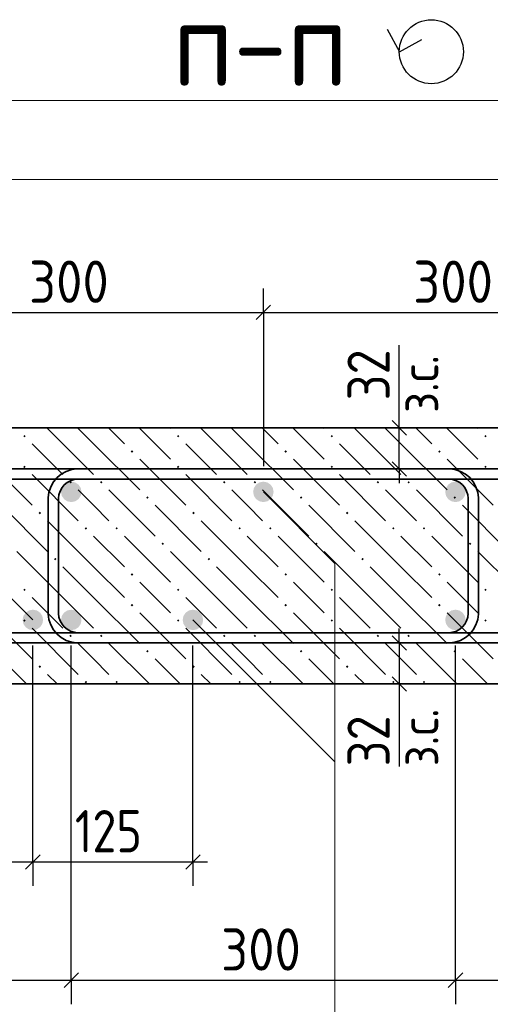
# Model space of a CAD drawing. Header units: millimetres. Extents: x 0 to 42000, y 0 to 29700.
# Tile 9 of 12: x 31081 to 33531, y 15356 to 20482. Entities that reach past the tile are written whole.
import ezdxf

# ---------------------------------------------------------------- set-up
doc = ezdxf.new("R2010")
doc.units = ezdxf.units.MM
for name, color, linetype, lineweight in [('S1 Продольная арматура', 7, 'Continuous', 35), ('Standard', 7, 'Continuous', 25), ('Выпуски ДОП Г-обр.', 52, 'Continuous', 25), ('ЖБ Пилон', 7, 'Continuous', 35), ('Заголовок чертежа', 7, 'Continuous', 25), ('Позиционная метка линия выноска', 7, 'Continuous', 13)]:
    doc.layers.add(name, color=color, linetype=linetype, lineweight=lineweight)
doc.layers.add('Размерная выноска', color=7, linetype='Continuous')
doc.layers.add('Хомут', color=7, linetype='Continuous', lineweight=25, true_color=0x6e3c1e)
doc.styles.add('ISOCPEUR', font='txt')

msp = doc.modelspace()

# ---------------------------------------------------------------- hatches: boundary and pattern name
at = {"layer": 'S1 Продольная арматура', "linetype": 'Continuous', "lineweight": 18, "transparency": 33554687}
for points in [[(31403, 18024.1), (31398.9, 18044.5), (31387.4, 18061.8), (31370.1, 18073.3), (31349.7, 18077.4), (31329.3, 18073.3), (31312, 18061.8), (31300.4, 18044.5), (31296.3, 18024.1), (31300.4, 18003.6), (31312, 17986.4), (31329.3, 17974.8), (31349.7, 17970.7), (31370.1, 17974.8), (31387.4, 17986.4), (31398.9, 18003.6)], [(31403, 18024.1), (31398.9, 18044.5), (31387.4, 18061.8), (31370.1, 18073.3), (31349.7, 18077.4), (31329.3, 18073.3), (31312, 18061.8), (31300.4, 18044.5), (31296.3, 18024.1), (31300.4, 18003.6), (31312, 17986.4), (31329.3, 17974.8), (31349.7, 17970.7), (31370.1, 17974.8), (31387.4, 17986.4), (31398.9, 18003.6)], [(33403, 18024.1), (33398.9, 18044.5), (33387.4, 18061.8), (33370.1, 18073.3), (33349.7, 18077.4), (33329.3, 18073.3), (33312, 18061.8), (33300.4, 18044.5), (33296.3, 18024.1), (33300.4, 18003.6), (33312, 17986.4), (33329.3, 17974.8), (33349.7, 17970.7), (33370.1, 17974.8), (33387.4, 17986.4), (33398.9, 18003.6)], [(33403, 18024.1), (33398.9, 18044.5), (33387.4, 18061.8), (33370.1, 18073.3), (33349.7, 18077.4), (33329.3, 18073.3), (33312, 18061.8), (33300.4, 18044.5), (33296.3, 18024.1), (33300.4, 18003.6), (33312, 17986.4), (33329.3, 17974.8), (33349.7, 17970.7), (33370.1, 17974.8), (33387.4, 17986.4), (33398.9, 18003.6)], [(31403, 17357.4), (31398.9, 17377.8), (31387.4, 17395.1), (31370.1, 17406.7), (31349.7, 17410.7), (31329.3, 17406.7), (31312, 17395.1), (31300.4, 17377.8), (31296.3, 17357.4), (31300.4, 17337), (31312, 17319.7), (31329.3, 17308.1), (31349.7, 17304.1), (31370.1, 17308.1), (31387.4, 17319.7), (31398.9, 17337)], [(31403, 17357.4), (31398.9, 17377.8), (31387.4, 17395.1), (31370.1, 17406.7), (31349.7, 17410.7), (31329.3, 17406.7), (31312, 17395.1), (31300.4, 17377.8), (31296.3, 17357.4), (31300.4, 17337), (31312, 17319.7), (31329.3, 17308.1), (31349.7, 17304.1), (31370.1, 17308.1), (31387.4, 17319.7), (31398.9, 17337)], [(33403, 17357.4), (33398.9, 17377.8), (33387.4, 17395.1), (33370.1, 17406.7), (33349.7, 17410.7), (33329.3, 17406.7), (33312, 17395.1), (33300.4, 17377.8), (33296.3, 17357.4), (33300.4, 17337), (33312, 17319.7), (33329.3, 17308.1), (33349.7, 17304.1), (33370.1, 17308.1), (33387.4, 17319.7), (33398.9, 17337)], [(33403, 17357.4), (33398.9, 17377.8), (33387.4, 17395.1), (33370.1, 17406.7), (33349.7, 17410.7), (33329.3, 17406.7), (33312, 17395.1), (33300.4, 17377.8), (33296.3, 17357.4), (33300.4, 17337), (33312, 17319.7), (33329.3, 17308.1), (33349.7, 17304.1), (33370.1, 17308.1), (33387.4, 17319.7), (33398.9, 17337)]]:
    msp.add_hatch(color=7, dxfattribs=at).paths.add_polyline_path(points)
at = {"layer": 'Выпуски ДОП Г-обр.', "linetype": 'Continuous', "lineweight": 13, "transparency": 33554687}
for points in [[(32403, 18024.1), (32398.9, 18044.5), (32387.4, 18061.8), (32370.1, 18073.3), (32349.7, 18077.4), (32329.3, 18073.3), (32312, 18061.8), (32300.4, 18044.5), (32296.3, 18024.1), (32300.4, 18003.6), (32312, 17986.4), (32329.3, 17974.8), (32349.7, 17970.7), (32370.1, 17974.8), (32387.4, 17986.4), (32398.9, 18003.6)], [(32403, 18024.1), (32398.9, 18044.5), (32387.4, 18061.8), (32370.1, 18073.3), (32349.7, 18077.4), (32329.3, 18073.3), (32312, 18061.8), (32300.4, 18044.5), (32296.3, 18024.1), (32300.4, 18003.6), (32312, 17986.4), (32329.3, 17974.8), (32349.7, 17970.7), (32370.1, 17974.8), (32387.4, 17986.4), (32398.9, 18003.6)], [(31203, 17357.4), (31198.9, 17377.8), (31187.4, 17395.1), (31170.1, 17406.7), (31149.7, 17410.7), (31129.3, 17406.7), (31112, 17395.1), (31100.4, 17377.8), (31096.3, 17357.4), (31100.4, 17337), (31112, 17319.7), (31129.3, 17308.1), (31149.7, 17304.1), (31170.1, 17308.1), (31187.4, 17319.7), (31198.9, 17337)], [(31203, 17357.4), (31198.9, 17377.8), (31187.4, 17395.1), (31170.1, 17406.7), (31149.7, 17410.7), (31129.3, 17406.7), (31112, 17395.1), (31100.4, 17377.8), (31096.3, 17357.4), (31100.4, 17337), (31112, 17319.7), (31129.3, 17308.1), (31149.7, 17304.1), (31170.1, 17308.1), (31187.4, 17319.7), (31198.9, 17337)], [(32036.3, 17357.4), (32032.3, 17377.8), (32020.7, 17395.1), (32003.4, 17406.7), (31983, 17410.7), (31962.6, 17406.7), (31945.3, 17395.1), (31933.7, 17377.8), (31929.7, 17357.4), (31933.7, 17337), (31945.3, 17319.7), (31962.6, 17308.1), (31983, 17304.1), (32003.4, 17308.1), (32020.7, 17319.7), (32032.3, 17337)], [(32036.3, 17357.4), (32032.3, 17377.8), (32020.7, 17395.1), (32003.4, 17406.7), (31983, 17410.7), (31962.6, 17406.7), (31945.3, 17395.1), (31933.7, 17377.8), (31929.7, 17357.4), (31933.7, 17337), (31945.3, 17319.7), (31962.6, 17308.1), (31983, 17304.1), (32003.4, 17308.1), (32020.7, 17319.7), (32032.3, 17337)]]:
    msp.add_hatch(color=7, dxfattribs=at).paths.add_polyline_path(points)
at = {"layer": 'ЖБ Пилон', "linetype": 'Continuous', "lineweight": 18, "transparency": 33554687}
for points in [[(31099.5, 18314.1), (31106, 18320.6), (31112.5, 18314.1), (31106, 18307.6)], [(31899.5, 18314.1), (31906, 18320.6), (31912.5, 18314.1), (31906, 18307.6)], [(32699.5, 18314.1), (32706, 18320.6), (32712.5, 18314.1), (32706, 18307.6)], [(33499.5, 18314.1), (33506, 18320.6), (33512.5, 18314.1), (33506, 18307.6)], [(31659.5, 18234.1), (31666, 18240.6), (31672.5, 18234.1), (31666, 18227.6)], [(32459.5, 18234.1), (32466, 18240.6), (32472.5, 18234.1), (32466, 18227.6)], [(33259.5, 18234.1), (33266, 18240.6), (33272.5, 18234.1), (33266, 18227.6)], [(31099.5, 18154.1), (31106, 18160.6), (31112.5, 18154.1), (31106, 18147.6)], [(31899.5, 18154.1), (31906, 18160.6), (31912.5, 18154.1), (31906, 18147.6)], [(32699.5, 18154.1), (32706, 18160.6), (32712.5, 18154.1), (32706, 18147.6)], [(33499.5, 18154.1), (33506, 18160.6), (33512.5, 18154.1), (33506, 18147.6)], [(31339.5, 18074.1), (31346, 18080.6), (31352.5, 18074.1), (31346, 18067.6)], [(31499.5, 18074.1), (31506, 18080.6), (31512.5, 18074.1), (31506, 18067.6)], [(32139.5, 18074.1), (32146, 18080.6), (32152.5, 18074.1), (32146, 18067.6)], [(32299.5, 18074.1), (32306, 18080.6), (32312.5, 18074.1), (32306, 18067.6)], [(32939.5, 18074.1), (32946, 18080.6), (32952.5, 18074.1), (32946, 18067.6)], [(33099.5, 18074.1), (33106, 18080.6), (33112.5, 18074.1), (33106, 18067.6)], [(31739.5, 17994.1), (31746, 18000.6), (31752.5, 17994.1), (31746, 17987.6)], [(32539.5, 17994.1), (32546, 18000.6), (32552.5, 17994.1), (32546, 17987.6)], [(33339.5, 17994.1), (33346, 18000.6), (33352.5, 17994.1), (33346, 17987.6)], [(31179.5, 17914.1), (31186, 17920.6), (31192.5, 17914.1), (31186, 17907.6)], [(31979.5, 17914.1), (31986, 17920.6), (31992.5, 17914.1), (31986, 17907.6)], [(32779.5, 17914.1), (32786, 17920.6), (32792.5, 17914.1), (32786, 17907.6)], [(31419.5, 17834.1), (31426, 17840.6), (31432.5, 17834.1), (31426, 17827.6)], [(31579.5, 17834.1), (31586, 17840.6), (31592.5, 17834.1), (31586, 17827.6)], [(32219.5, 17834.1), (32226, 17840.6), (32232.5, 17834.1), (32226, 17827.6)], [(32379.5, 17834.1), (32386, 17840.6), (32392.5, 17834.1), (32386, 17827.6)], [(33019.5, 17834.1), (33026, 17840.6), (33032.5, 17834.1), (33026, 17827.6)], [(33179.5, 17834.1), (33186, 17840.6), (33192.5, 17834.1), (33186, 17827.6)], [(31819.5, 17754.1), (31826, 17760.6), (31832.5, 17754.1), (31826, 17747.6)], [(32619.5, 17754.1), (32626, 17760.6), (32632.5, 17754.1), (32626, 17747.6)], [(33419.5, 17754.1), (33426, 17760.6), (33432.5, 17754.1), (33426, 17747.6)], [(31259.5, 17674.1), (31266, 17680.6), (31272.5, 17674.1), (31266, 17667.6)], [(32059.5, 17674.1), (32066, 17680.6), (32072.5, 17674.1), (32066, 17667.6)], [(32859.5, 17674.1), (32866, 17680.6), (32872.5, 17674.1), (32866, 17667.6)], [(31659.5, 17594.1), (31666, 17600.6), (31672.5, 17594.1), (31666, 17587.6)], [(32459.5, 17594.1), (32466, 17600.6), (32472.5, 17594.1), (32466, 17587.6)], [(33259.5, 17594.1), (33266, 17600.6), (33272.5, 17594.1), (33266, 17587.6)], [(31099.5, 17514.1), (31106, 17520.6), (31112.5, 17514.1), (31106, 17507.6)], [(31899.5, 17514.1), (31906, 17520.6), (31912.5, 17514.1), (31906, 17507.6)], [(32699.5, 17514.1), (32706, 17520.6), (32712.5, 17514.1), (32706, 17507.6)], [(33499.5, 17514.1), (33506, 17520.6), (33512.5, 17514.1), (33506, 17507.6)], [(31659.5, 17434.1), (31666, 17440.6), (31672.5, 17434.1), (31666, 17427.6)], [(32459.5, 17434.1), (32466, 17440.6), (32472.5, 17434.1), (32466, 17427.6)], [(33259.5, 17434.1), (33266, 17440.6), (33272.5, 17434.1), (33266, 17427.6)], [(31099.5, 17354.1), (31106, 17360.6), (31112.5, 17354.1), (31106, 17347.6)], [(31899.5, 17354.1), (31906, 17360.6), (31912.5, 17354.1), (31906, 17347.6)], [(32699.5, 17354.1), (32706, 17360.6), (32712.5, 17354.1), (32706, 17347.6)], [(33499.5, 17354.1), (33506, 17360.6), (33512.5, 17354.1), (33506, 17347.6)], [(31339.5, 17274.1), (31346, 17280.6), (31352.5, 17274.1), (31346, 17267.6)], [(31499.5, 17274.1), (31506, 17280.6), (31512.5, 17274.1), (31506, 17267.6)], [(32139.5, 17274.1), (32146, 17280.6), (32152.5, 17274.1), (32146, 17267.6)], [(32299.5, 17274.1), (32306, 17280.6), (32312.5, 17274.1), (32306, 17267.6)], [(32939.5, 17274.1), (32946, 17280.6), (32952.5, 17274.1), (32946, 17267.6)], [(33099.5, 17274.1), (33106, 17280.6), (33112.5, 17274.1), (33106, 17267.6)], [(31739.5, 17194.1), (31746, 17200.6), (31752.5, 17194.1), (31746, 17187.6)], [(32539.5, 17194.1), (32546, 17200.6), (32552.5, 17194.1), (32546, 17187.6)], [(33339.5, 17194.1), (33346, 17200.6), (33352.5, 17194.1), (33346, 17187.6)], [(31179.5, 17114.1), (31186, 17120.6), (31192.5, 17114.1), (31186, 17107.6)], [(31979.5, 17114.1), (31986, 17120.6), (31992.5, 17114.1), (31986, 17107.6)], [(32779.5, 17114.1), (32786, 17120.6), (32792.5, 17114.1), (32786, 17107.6)], [(31419.5, 17034.1), (31426, 17040.6), (31432.5, 17034.1), (31426, 17027.6)], [(31579.5, 17034.1), (31586, 17040.6), (31592.5, 17034.1), (31586, 17027.6)], [(32219.5, 17034.1), (32226, 17040.6), (32232.5, 17034.1), (32226, 17027.6)], [(32379.5, 17034.1), (32386, 17040.6), (32392.5, 17034.1), (32386, 17027.6)], [(33019.5, 17034.1), (33026, 17040.6), (33032.5, 17034.1), (33026, 17027.6)], [(33179.5, 17034.1), (33186, 17040.6), (33192.5, 17034.1), (33186, 17027.6)]]:
    msp.add_hatch(color=7, dxfattribs=at).paths.add_polyline_path(points, flags=16)

# ---------------------------------------------------------------- linework, layer by layer
at = {"layer": 'Standard', "color": 7, "linetype": 'Continuous', "lineweight": -3, "transparency": 33554687}
for p, q in [((32349.7, 18958.2), (32349.7, 19083.2)), ((30349.7, 18958.2), (32349.7, 18958.2)), ((32349.7, 18958.2), (32349.7, 18833.2)), ((32349.7, 18958.2), (32349.7, 18157.4)), ((32349.7, 18958.2), (34349.7, 18958.2)), ((33057.4, 18357.4), (33057.4, 18432.4)), ((33057.4, 18357.4), (32932.4, 18357.4)), ((33057.4, 18357.4), (33182.4, 18357.4)), ((33057.4, 18143.8), (33057.4, 18357.4)), ((33057.4, 18143.8), (32932.4, 18143.8)), ((33057.4, 18143.8), (33182.4, 18143.8)), ((33057.4, 18143.8), (33057.4, 18068.8)), ((33057.4, 17237.6), (33057.4, 17312.6)), ((33057.4, 17237.6), (32932.4, 17237.6)), ((33057.4, 17237.6), (33182.4, 17237.6)), ((33057.4, 17237.6), (33057.4, 17024.1)), ((31983, 16097.4), (31983, 17224.1)), ((33057.4, 17024.1), (32932.4, 17024.1)), ((33057.4, 17024.1), (33182.4, 17024.1)), ((33057.4, 17024.1), (33057.4, 16949.1)), ((31149.7, 16097.4), (31149.7, 16222.4)), ((31983, 16097.4), (31983, 16222.4)), ((30316.3, 16097.4), (31149.7, 16097.4)), ((31149.7, 16097.4), (31149.7, 15972.4)), ((31149.7, 16097.4), (31983, 16097.4)), ((31983, 16097.4), (31983, 15972.4)), ((31983, 16097.4), (32058, 16097.4)), ((31349.7, 15481.7), (31349.7, 15606.7)), ((33349.7, 15481.7), (33349.7, 15606.7)), ((29349.7, 15481.7), (31349.7, 15481.7)), ((31349.7, 15481.7), (31349.7, 15356.7)), ((31349.7, 15481.7), (33349.7, 15481.7)), ((33349.7, 15481.7), (33349.7, 15356.7)), ((33349.7, 15481.7), (35349.7, 15481.7))]:
    msp.add_line(p, q, dxfattribs=at)
at = {"layer": 'Standard', "color": 7, "linetype": 'Continuous', "lineweight": 25, "transparency": 33554687}
for p, q in [((32312.2, 18920.7), (32387.2, 18995.7)), ((33094.9, 18319.9), (33019.9, 18394.9)), ((33094.9, 18106.3), (33019.9, 18181.3)), ((33019.9, 17275.1), (33094.9, 17200.1)), ((33019.9, 17061.6), (33094.9, 16986.6)), ((31112.2, 16059.9), (31187.2, 16134.9)), ((31945.5, 16059.9), (32020.5, 16134.9)), ((31312.2, 15444.2), (31387.2, 15519.2)), ((33312.2, 15444.2), (33387.2, 15519.2))]:
    msp.add_line(p, q, dxfattribs=at)
msp.add_lwpolyline([(32993.8, 20432.9), (33057.5, 20315.7), (33174.6, 20379.4)], dxfattribs=at)
at = {"layer": 'Standard', "color": 254, "linetype": 'Continuous', "lineweight": 18, "true_color": 0xc4c4ff, "transparency": 33554687}
msp.add_lwpolyline([(26445.9, 15103.6), (37092, 15103.6), (37092, 20061.2), (26445.9, 20061.2), (26445.9, 15103.6)], dxfattribs=at)
at = {"layer": 'Standard', "color": 7, "linetype": 'Continuous', "lineweight": -3, "transparency": 33554687}
for points in [[(31149.7, 16097.4), (31149.7, 16114.4), (31149.7, 16114.4), (31149.7, 17224.1)], [(31349.7, 15481.7), (31349.7, 15498.7), (31349.7, 15498.7), (31349.7, 15498.7), (31349.7, 15498.7), (31349.7, 15498.7), (31349.7, 15498.7), (31349.7, 17224.1)], [(33349.7, 15481.7), (33349.7, 15498.7), (33349.7, 15498.7), (33349.7, 15498.7), (33349.7, 15498.7), (33349.7, 17224.1)]]:
    msp.add_lwpolyline(points, dxfattribs=at)
at = {"layer": 'Standard', "color": 7, "linetype": 'Continuous', "lineweight": 25, "transparency": 33554687}
msp.add_circle((33224.1, 20315.7), 166.7, dxfattribs=at)
at = {"layer": 'ЖБ Пилон', "color": 7, "linetype": 'Continuous', "lineweight": 35, "transparency": 33554687}
for p, q in [((35683, 18357.4), (29016.3, 18357.4)), ((29016.3, 17024.1), (35683, 17024.1))]:
    msp.add_line(p, q, dxfattribs=at)
at = {"layer": 'ЖБ Пилон', "color": 9, "linetype": 'Continuous', "lineweight": 18, "true_color": 0xc7c7c7, "transparency": 33554687}
for p, q in [((31306, 18274.1), (31222.7, 18357.4)), ((31382.7, 18357.4), (31466, 18274.1)), ((31542.7, 18357.4), (31626, 18274.1)), ((31786, 18274.1), (31706, 18354.1)), ((31862.7, 18357.4), (31866, 18354.1)), ((32106, 18274.1), (32022.7, 18357.4)), ((32182.7, 18357.4), (32266, 18274.1)), ((32342.7, 18357.4), (32426, 18274.1)), ((32586, 18274.1), (32506, 18354.1)), ((32662.7, 18357.4), (32666, 18354.1)), ((32906, 18274.1), (32822.7, 18357.4)), ((32982.7, 18357.4), (33066, 18274.1)), ((33142.7, 18357.4), (33226, 18274.1)), ((33386, 18274.1), (33306, 18354.1)), ((33462.7, 18357.4), (33466, 18354.1)), ((31146, 18274.1), (31306, 18114.1)), ((31306, 18274.1), (31466, 18114.1)), ((31466, 18274.1), (31706, 18034.1)), ((31866, 18194.1), (31786, 18274.1)), ((31946, 18274.1), (32106, 18114.1)), ((32106, 18274.1), (32266, 18114.1)), ((32266, 18274.1), (32506, 18034.1)), ((32666, 18194.1), (32586, 18274.1)), ((32746, 18274.1), (32906, 18114.1)), ((32906, 18274.1), (33066, 18114.1)), ((33066, 18274.1), (33306, 18034.1)), ((33466, 18194.1), (33386, 18274.1)), ((30906, 18194.1), (31146, 17954.1)), ((31706, 18194.1), (31946, 17954.1)), ((32506, 18194.1), (32746, 17954.1)), ((33306, 18194.1), (33546, 17954.1)), ((31146, 18114.1), (31386, 17874.1)), ((31946, 18114.1), (32186, 17874.1)), ((32746, 18114.1), (32986, 17874.1)), ((31466, 17954.1), (31386, 18034.1)), ((31546, 18034.1), (31786, 17794.1)), ((32266, 17954.1), (32186, 18034.1)), ((32346, 18034.1), (32586, 17794.1)), ((33066, 17954.1), (32986, 18034.1)), ((33146, 18034.1), (33386, 17794.1)), ((30986, 17954.1), (31226, 17714.1)), ((31546, 17874.1), (31466, 17954.1)), ((31786, 17954.1), (32026, 17714.1)), ((32346, 17874.1), (32266, 17954.1)), ((32586, 17954.1), (32826, 17714.1)), ((33146, 17874.1), (33066, 17954.1)), ((33386, 17954.1), (33626, 17714.1)), ((31466, 17634.1), (31226, 17874.1)), ((32266, 17634.1), (32026, 17874.1)), ((33066, 17634.1), (32826, 17874.1)), ((31466, 17794.1), (31626, 17634.1)), ((31626, 17794.1), (31866, 17554.1)), ((32266, 17794.1), (32426, 17634.1)), ((32426, 17794.1), (32666, 17554.1)), ((33066, 17794.1), (33226, 17634.1)), ((33226, 17794.1), (33466, 17554.1)), ((31306, 17474.1), (31066, 17714.1)), ((32106, 17474.1), (31866, 17714.1)), ((32906, 17474.1), (32666, 17714.1)), ((33706, 17474.1), (33466, 17714.1)), ((31306, 17634.1), (31466, 17474.1)), ((31466, 17634.1), (31626, 17474.1)), ((32106, 17634.1), (32266, 17474.1)), ((32266, 17634.1), (32426, 17474.1)), ((32906, 17634.1), (33066, 17474.1)), ((33066, 17634.1), (33226, 17474.1)), ((31786, 17474.1), (31706, 17554.1)), ((32586, 17474.1), (32506, 17554.1)), ((33386, 17474.1), (33306, 17554.1)), ((31146, 17474.1), (31306, 17314.1)), ((31306, 17474.1), (31466, 17314.1)), ((31466, 17474.1), (31706, 17234.1)), ((31866, 17394.1), (31786, 17474.1)), ((31946, 17474.1), (32106, 17314.1)), ((32106, 17474.1), (32266, 17314.1)), ((32266, 17474.1), (32506, 17234.1)), ((32666, 17394.1), (32586, 17474.1)), ((32746, 17474.1), (32906, 17314.1)), ((32906, 17474.1), (33066, 17314.1)), ((33066, 17474.1), (33306, 17234.1)), ((33466, 17394.1), (33386, 17474.1)), ((30906, 17394.1), (31146, 17154.1)), ((31706, 17394.1), (31946, 17154.1)), ((32506, 17394.1), (32746, 17154.1)), ((33306, 17394.1), (33546, 17154.1)), ((31146, 17314.1), (31386, 17074.1)), ((31946, 17314.1), (32186, 17074.1)), ((32746, 17314.1), (32986, 17074.1)), ((31466, 17154.1), (31386, 17234.1)), ((31546, 17234.1), (31756.1, 17024.1)), ((32266, 17154.1), (32186, 17234.1)), ((32346, 17234.1), (32556.1, 17024.1)), ((33066, 17154.1), (32986, 17234.1)), ((33146, 17234.1), (33356.1, 17024.1)), ((30986, 17154.1), (31116.1, 17024.1)), ((31546, 17074.1), (31466, 17154.1)), ((31786, 17154.1), (31916.1, 17024.1)), ((32346, 17074.1), (32266, 17154.1)), ((32586, 17154.1), (32716.1, 17024.1)), ((33146, 17074.1), (33066, 17154.1)), ((33386, 17154.1), (33516.1, 17024.1)), ((31276.1, 17024.1), (31226, 17074.1)), ((32076.1, 17024.1), (32026, 17074.1)), ((32876.1, 17024.1), (32826, 17074.1))]:
    msp.add_line(p, q, dxfattribs=at)
at = {"layer": 'Позиционная метка линия выноска', "color": 7, "linetype": 'Continuous', "lineweight": 13, "transparency": 33554687}
msp.add_line((31983, 17357.4), (32722.1, 16618.3), dxfattribs=at)
for points in [[(34592.4, 19650.7), (30792.4, 19650.7), (30792.4, 18117.4)], [(32349.7, 18024.1), (32722.1, 17651.7), (32722.1, 14451.7), (30162.1, 14451.7)], [(31149.7, 17357.4), (30866.8, 17640.2), (30033.5, 17640.2)]]:
    msp.add_lwpolyline(points, dxfattribs=at)
at = {"layer": 'Размерная выноска', "color": 7, "linetype": 'Continuous', "lineweight": -3, "transparency": 33554687}
for p, q in [((33057.4, 18357.4), (33057.4, 18787.6)), ((33057.4, 17024.1), (33057.4, 16593.8))]:
    msp.add_line(p, q, dxfattribs=at)
at = {"layer": 'Хомут', "color": 7, "linetype": 'Continuous', "lineweight": 35, "transparency": 33554687}
for points in [[(29407.5, 18144.1), (33319.9, 18144.1), (33347.2, 18140.3), (33375.7, 18130.9), (33402, 18116.1), (33423.7, 18098.1), (33441.8, 18076.4), (33456.5, 18050.1), (33465.9, 18021.6), (33469.7, 17994.3), (33469.7, 17387.2), (33465.9, 17359.8), (33456.5, 17331.3), (33441.8, 17305.1), (33423.7, 17283.4), (33402, 17265.3), (33375.7, 17250.6), (33347.2, 17241.2), (33319.9, 17237.4), (29379.5, 17237.4)], [(29407.5, 18144.1), (33319.9, 18144.1), (33347.2, 18140.3), (33375.7, 18130.9), (33402, 18116.1), (33423.7, 18098.1), (33441.8, 18076.4), (33456.5, 18050.1), (33465.9, 18021.6), (33469.7, 17994.3), (33469.7, 17387.2), (33465.9, 17359.8), (33456.5, 17331.3), (33441.8, 17305.1), (33423.7, 17283.4), (33402, 17265.3), (33375.7, 17250.6), (33347.2, 17241.2), (33319.9, 17237.4), (29379.5, 17237.4)], [(29407.5, 18144.1), (33319.9, 18144.1), (33347.2, 18140.3), (33375.7, 18130.9), (33402, 18116.1), (33423.7, 18098.1), (33441.8, 18076.4), (33456.5, 18050.1), (33465.9, 18021.6), (33469.7, 17994.3), (33469.7, 17387.2), (33465.9, 17359.8), (33456.5, 17331.3), (33441.8, 17305.1), (33423.7, 17283.4), (33402, 17265.3), (33375.7, 17250.6), (33347.2, 17241.2), (33319.9, 17237.4), (29379.5, 17237.4)], [(29407.5, 18144.1), (33319.9, 18144.1), (33347.2, 18140.3), (33375.7, 18130.9), (33402, 18116.1), (33423.7, 18098.1), (33441.8, 18076.4), (33456.5, 18050.1), (33465.9, 18021.6), (33469.7, 17994.3), (33469.7, 17387.2), (33465.9, 17359.8), (33456.5, 17331.3), (33441.8, 17305.1), (33423.7, 17283.4), (33402, 17265.3), (33375.7, 17250.6), (33347.2, 17241.2), (33319.9, 17237.4), (29379.5, 17237.4)], [(35319.9, 17237.4), (31379.5, 17237.4), (31352.1, 17241.2), (31323.6, 17250.6), (31297.3, 17265.3), (31275.7, 17283.4), (31257.6, 17305.1), (31242.9, 17331.3), (31233.5, 17359.8), (31229.7, 17387.2), (31229.7, 17994.3), (31233.5, 18021.6), (31242.9, 18050.1), (31257.6, 18076.4), (31275.7, 18098.1), (31297.3, 18116.1), (31323.6, 18130.9), (31352.1, 18140.3), (31379.5, 18144.1), (35291.8, 18144.1)], [(35319.9, 17237.4), (31379.5, 17237.4), (31352.1, 17241.2), (31323.6, 17250.6), (31297.3, 17265.3), (31275.7, 17283.4), (31257.6, 17305.1), (31242.9, 17331.3), (31233.5, 17359.8), (31229.7, 17387.2), (31229.7, 17994.3), (31233.5, 18021.6), (31242.9, 18050.1), (31257.6, 18076.4), (31275.7, 18098.1), (31297.3, 18116.1), (31323.6, 18130.9), (31352.1, 18140.3), (31379.5, 18144.1), (35291.8, 18144.1)], [(35319.9, 17237.4), (31379.5, 17237.4), (31352.1, 17241.2), (31323.6, 17250.6), (31297.3, 17265.3), (31275.7, 17283.4), (31257.6, 17305.1), (31242.9, 17331.3), (31233.5, 17359.8), (31229.7, 17387.2), (31229.7, 17994.3), (31233.5, 18021.6), (31242.9, 18050.1), (31257.6, 18076.4), (31275.7, 18098.1), (31297.3, 18116.1), (31323.6, 18130.9), (31352.1, 18140.3), (31379.5, 18144.1), (35291.8, 18144.1)], [(35319.9, 17237.4), (31379.5, 17237.4), (31352.1, 17241.2), (31323.6, 17250.6), (31297.3, 17265.3), (31275.7, 17283.4), (31257.6, 17305.1), (31242.9, 17331.3), (31233.5, 17359.8), (31229.7, 17387.2), (31229.7, 17994.3), (31233.5, 18021.6), (31242.9, 18050.1), (31257.6, 18076.4), (31275.7, 18098.1), (31297.3, 18116.1), (31323.6, 18130.9), (31352.1, 18140.3), (31379.5, 18144.1), (35291.8, 18144.1)], [(29383.2, 17290.7), (33316.2, 17290.7), (33335.1, 17293.4), (33354.2, 17299.7), (33371.6, 17309.4), (33385.8, 17321.3), (33397.7, 17335.4), (33407.4, 17352.9), (33413.7, 17372), (33416.3, 17390.9), (33416.3, 17990.6), (33413.7, 18009.5), (33407.4, 18028.6), (33397.7, 18046), (33385.8, 18060.2), (33371.6, 18072), (33354.2, 18081.8), (33335.1, 18088.1), (33316.2, 18090.7), (29411.2, 18090.7)], [(29383.2, 17290.7), (33316.2, 17290.7), (33335.1, 17293.4), (33354.2, 17299.7), (33371.6, 17309.4), (33385.8, 17321.3), (33397.7, 17335.4), (33407.4, 17352.9), (33413.7, 17372), (33416.3, 17390.9), (33416.3, 17990.6), (33413.7, 18009.5), (33407.4, 18028.6), (33397.7, 18046), (33385.8, 18060.2), (33371.6, 18072), (33354.2, 18081.8), (33335.1, 18088.1), (33316.2, 18090.7), (29411.2, 18090.7)], [(29383.2, 17290.7), (33316.2, 17290.7), (33335.1, 17293.4), (33354.2, 17299.7), (33371.6, 17309.4), (33385.8, 17321.3), (33397.7, 17335.4), (33407.4, 17352.9), (33413.7, 17372), (33416.3, 17390.9), (33416.3, 17990.6), (33413.7, 18009.5), (33407.4, 18028.6), (33397.7, 18046), (33385.8, 18060.2), (33371.6, 18072), (33354.2, 18081.8), (33335.1, 18088.1), (33316.2, 18090.7), (29411.2, 18090.7)], [(29383.2, 17290.7), (33316.2, 17290.7), (33335.1, 17293.4), (33354.2, 17299.7), (33371.6, 17309.4), (33385.8, 17321.3), (33397.7, 17335.4), (33407.4, 17352.9), (33413.7, 17372), (33416.3, 17390.9), (33416.3, 17990.6), (33413.7, 18009.5), (33407.4, 18028.6), (33397.7, 18046), (33385.8, 18060.2), (33371.6, 18072), (33354.2, 18081.8), (33335.1, 18088.1), (33316.2, 18090.7), (29411.2, 18090.7)], [(35288.1, 18090.7), (31383.2, 18090.7), (31364.2, 18088.1), (31345.2, 18081.8), (31327.7, 18072), (31313.5, 18060.2), (31301.7, 18046), (31291.9, 18028.6), (31285.6, 18009.5), (31283, 17990.6), (31283, 17390.9), (31285.6, 17372), (31291.9, 17352.9), (31301.7, 17335.4), (31313.5, 17321.3), (31327.7, 17309.4), (31345.2, 17299.7), (31364.2, 17293.4), (31383.2, 17290.7), (35316.2, 17290.7)], [(35288.1, 18090.7), (31383.2, 18090.7), (31364.2, 18088.1), (31345.2, 18081.8), (31327.7, 18072), (31313.5, 18060.2), (31301.7, 18046), (31291.9, 18028.6), (31285.6, 18009.5), (31283, 17990.6), (31283, 17390.9), (31285.6, 17372), (31291.9, 17352.9), (31301.7, 17335.4), (31313.5, 17321.3), (31327.7, 17309.4), (31345.2, 17299.7), (31364.2, 17293.4), (31383.2, 17290.7), (35316.2, 17290.7)], [(35288.1, 18090.7), (31383.2, 18090.7), (31364.2, 18088.1), (31345.2, 18081.8), (31327.7, 18072), (31313.5, 18060.2), (31301.7, 18046), (31291.9, 18028.6), (31285.6, 18009.5), (31283, 17990.6), (31283, 17390.9), (31285.6, 17372), (31291.9, 17352.9), (31301.7, 17335.4), (31313.5, 17321.3), (31327.7, 17309.4), (31345.2, 17299.7), (31364.2, 17293.4), (31383.2, 17290.7), (35316.2, 17290.7)], [(35288.1, 18090.7), (31383.2, 18090.7), (31364.2, 18088.1), (31345.2, 18081.8), (31327.7, 18072), (31313.5, 18060.2), (31301.7, 18046), (31291.9, 18028.6), (31285.6, 18009.5), (31283, 17990.6), (31283, 17390.9), (31285.6, 17372), (31291.9, 17352.9), (31301.7, 17335.4), (31313.5, 17321.3), (31327.7, 17309.4), (31345.2, 17299.7), (31364.2, 17293.4), (31383.2, 17290.7), (35316.2, 17290.7)]]:
    msp.add_lwpolyline(points, dxfattribs=at)

# ---------------------------------------------------------------- texts
at = {"layer": 'Standard', "color": 7, "linetype": 'Continuous', "lineweight": 25, "transparency": 33554687, "char_height": 220, "attachment_point": 7, "style": 'ISOCPEUR'}
for s, insert, width in [('\\W0.91;300', (31129.7, 19008.2), 561.988), ('\\W0.91;300', (33129.7, 19008.2), 561.988), ('\\W0.83;125', (31368.3, 16147.4), 508.571), ('\\W0.91;300', (32129.7, 15531.7), 561.988)]:
    msp.add_mtext(s, dxfattribs=dict(at, insert=insert, width=width))
at = {"layer": 'Standard', "color": 7, "linetype": 'Continuous', "lineweight": 25, "transparency": 33554687, "char_height": 220, "attachment_point": 7, "rotation": 90, "style": 'ISOCPEUR'}
for insert, width in [((33007.4, 18500.6), 403.924), ((33007.4, 16594.9), 403.94)]:
    msp.add_mtext('\\W0.87;32', dxfattribs=dict(at, insert=insert, width=width))
at = {"layer": 'Standard', "color": 7, "linetype": 'Continuous', "lineweight": 18, "transparency": 33554687, "char_height": 200, "width": 459.942, "attachment_point": 7, "rotation": 90, "style": 'ISOCPEUR'}
for insert in [(33260.5, 18435.7), (33260.5, 16595.7)]:
    msp.add_mtext('\\W0.90;з.с.', dxfattribs=dict(at, insert=insert))
at = {"layer": 'Заголовок чертежа', "color": 7, "linetype": 'Continuous', "lineweight": 50, "transparency": 33554687, "insert": (31877.2, 20137.4), "char_height": 450, "width": 1149.515, "attachment_point": 7, "style": 'ISOCPEUR'}
msp.add_mtext('\\W0.91;п-п', dxfattribs=at)

doc.saveas('drawing.dxf')
